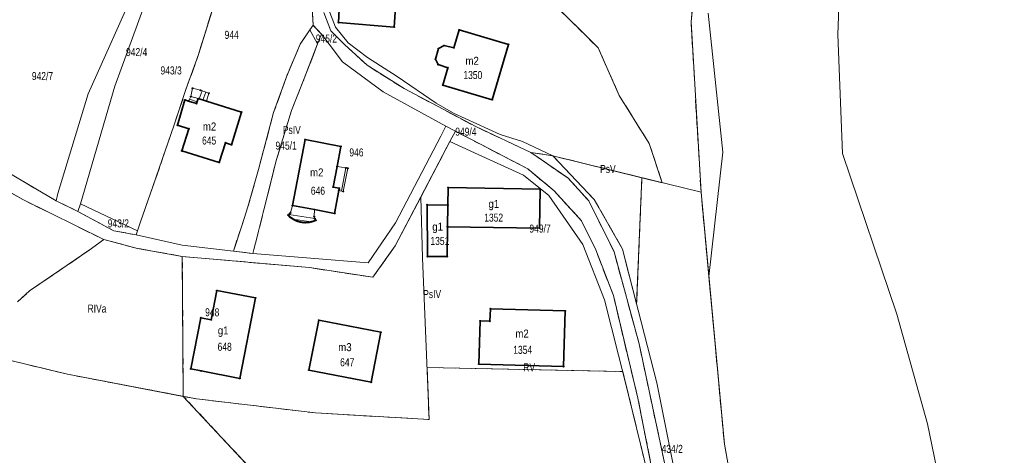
# Model space of a CAD drawing. Header units: metres. Extents: x 7496145 to 7500200, y 5498500 to 5502080.
# Tile 58 of 202: x 7497383 to 7497567, y 5500459 to 5500541. Entities that reach past the tile are written whole.
import ezdxf
from ezdxf.enums import TextEntityAlignment as Align

# ---------------------------------------------------------------- set-up
doc = ezdxf.new("R2010")
doc.units = ezdxf.units.M
doc.header["$MEASUREMENT"] = 0
for name, pattern in [('2.25_0.75', [3, 2.25, -0.75]), ('219-1000', [0]), ('egug-1000', [0])]:
    doc.linetypes.add(name, pattern=pattern)
doc.layers.get('0').update_dxf_attribs({"color": 2, "linetype": 'CONTINUOUS', "lineweight": 5})
for name, color, linetype in [('209-oznaczenie konturu klasyfikacyjnego', 7, 'CONTINUOUS'), ('211-numer działki ewidencyjnej', 7, 'CONTINUOUS'), ('217-kontur klasyfikacyjny', 7, 'CONTINUOUS'), ('218-kontur użytku gruntowego', 7, 'CONTINUOUS'), ('219-działka ewidencyjna', 7, 'CONTINUOUS'), ('312-budynek ewidencyjny', 7, 'CONTINUOUS'), ('312-oznaczenie budynku ewidencyjnego', 7, 'CONTINUOUS'), ('312-oznaczenie budynku ewidencyjnego-Atr117', 7, 'CONTINUOUS'), ('352-schody', 7, 'CONTINUOUS'), ('Punkt budynku', 7, 'CONTINUOUS')]:
    doc.layers.add(name, color=color, linetype=linetype)
doc.styles.get("Standard").update_dxf_attribs({"font": 'Working1250', "width": 0.75})

# ---------------------------------------------------------------- blocks, each defined once
blk = doc.blocks.new('PUNKTBUD')
at = {"color": 0}
blk.add_circle((0, 0), 0.09, dxfattribs=at)

msp = doc.modelspace()

# ---------------------------------------------------------------- linework, layer by layer
at = {"layer": '217-kontur klasyfikacyjny', "color": 3, "linetype": '2.25_0.75', "lineweight": 18, "flags": 128}
for points in [[(7497508.8, 5500540.44), (7497513.46, 5500588.17)], [(7497416.8, 5500534.32), (7497420.29, 5500545.57)], [(7497491.45, 5500535.57), (7497482.47, 5500544.48)], [(7497440.2, 5500542.18), (7497441.51, 5500538.79)], [(7497438.2, 5500539.84), (7497437.62, 5500538.97)], [(7497439.81, 5500538.15), (7497438.2, 5500539.84)], [(7497510.67, 5500508.63), (7497508.8, 5500540.44)], [(7497437.62, 5500538.97), (7497435.78, 5500536.25)], [(7497439.06, 5500536.31), (7497439.81, 5500538.15)], [(7497441.51, 5500538.79), (7497444.07, 5500536.23)], [(7497435.78, 5500536.25), (7497433.25, 5500530.2)], [(7497436.57, 5500529.86), (7497439.06, 5500536.31)], [(7497444.07, 5500536.23), (7497448.29, 5500532.33)], [(7497414.41, 5500527.6), (7497416.8, 5500534.32)], [(7497495.41, 5500526.66), (7497491.45, 5500535.57)], [(7497448.29, 5500532.33), (7497455.21, 5500527.99)], [(7497433.25, 5500530.2), (7497430.85, 5500523.5)], [(7497434.19, 5500523.88), (7497436.57, 5500529.86)], [(7497412.2, 5500521), (7497414.41, 5500527.6)], [(7497455.21, 5500527.99), (7497468.59, 5500520.87)], [(7497500.98, 5500517.73), (7497495.41, 5500526.66)], [(7497430.85, 5500523.5), (7497428.01, 5500512.85)], [(7497431.38, 5500514.73), (7497434.19, 5500523.88)], [(7497366.02, 5500521.25), (7497390.25, 5500507.01)], [(7497407.79, 5500508.24), (7497412.2, 5500521)], [(7497464.79, 5500520.01), (7497463.77, 5500518.07)], [(7497478.31, 5500512.99), (7497464.79, 5500520.01)], [(7497468.59, 5500520.87), (7497478.87, 5500516.04)], [(7497463.77, 5500518.07), (7497453.53, 5500498.58)], [(7497503.44, 5500510.4), (7497500.98, 5500517.73)], [(7497478.87, 5500516.04), (7497483.01, 5500515.42)], [(7497478.87, 5500516.04), (7497485.8, 5500511.29)], [(7497383.98, 5500507.25), (7497371.94, 5500514.2)], [(7497429.02, 5500505.34), (7497431.38, 5500514.73)], [(7497483.01, 5500515.42), (7497499.63, 5500511.34)], [(7497490.72, 5500507.26), (7497483.01, 5500515.42)], [(7497428.01, 5500512.85), (7497426.03, 5500505.87)], [(7497483.21, 5500508.91), (7497478.31, 5500512.99)], [(7497485.8, 5500511.29), (7497489.73, 5500506.99)], [(7497499.63, 5500511.34), (7497498.64, 5500487.78)], [(7497499.63, 5500511.34), (7497503.44, 5500510.4)], [(7497488.34, 5500503.28), (7497483.21, 5500508.91)], [(7497512.13, 5500492.87), (7497510.67, 5500508.63)], [(7497399.11, 5500499.79), (7497383.98, 5500507.25)], [(7497390.25, 5500507.01), (7497394.29, 5500505.02)], [(7497406.06, 5500503.29), (7497407.79, 5500508.24)], [(7497489.73, 5500506.99), (7497494.42, 5500497.46)], [(7497496.03, 5500497.96), (7497490.72, 5500507.26)], [(7497394.29, 5500505.02), (7497401.01, 5500501.42)], [(7497426.03, 5500505.87), (7497424.94, 5500502.51)], [(7497427.48, 5500499.1), (7497429.02, 5500505.34)], [(7497405.42, 5500501.39), (7497406.06, 5500503.29)], [(7497491.02, 5500497.85), (7497488.34, 5500503.28)], [(7497401.01, 5500501.42), (7497405.17, 5500500.65)], [(7497405.17, 5500500.65), (7497405.42, 5500501.39)], [(7497424.94, 5500502.51), (7497423.33, 5500497.62)], [(7497396.4, 5500497.8), (7497399.11, 5500499.79)], [(7497405.41, 5500498.13), (7497399.11, 5500499.79)], [(7497385.27, 5500490.2), (7497396.4, 5500497.8)], [(7497413.79, 5500496.63), (7497405.41, 5500498.13)], [(7497423.33, 5500497.62), (7497426.97, 5500497.18)], [(7497426.97, 5500497.18), (7497427.17, 5500497.95)], [(7497427.17, 5500497.95), (7497427.48, 5500499.1)], [(7497453.53, 5500498.58), (7497449.37, 5500492.75)], [(7497494.3, 5500489.31), (7497491.02, 5500497.85)], [(7497494.42, 5500497.46), (7497499.11, 5500480.33)], [(7497498.64, 5500487.78), (7497496.03, 5500497.96)], [(7497413.97, 5500470.5), (7497413.79, 5500496.63)], [(7497437.52, 5500494.54), (7497413.79, 5500496.63)], [(7497449.37, 5500492.75), (7497437.52, 5500494.54)], [(7497515.03, 5500461.55), (7497512.13, 5500492.87)], [(7497383.03, 5500488.15), (7497385.27, 5500490.2)], [(7497498.86, 5500470.15), (7497494.3, 5500489.31)], [(7497499.11, 5500480.33), (7497504.89, 5500453.13)], [(7497392.33, 5500474.63), (7497376.23, 5500478.5)], [(7497459.89, 5500466.17), (7497459.5, 5500475.89)], [(7497459.5, 5500475.89), (7497496.05, 5500475.12)], [(7497413.97, 5500470.5), (7497392.33, 5500474.63)], [(7497496.05, 5500475.12), (7497496.59, 5500473.03)], [(7497496.59, 5500473.03), (7497500.72, 5500455.95)], [(7497439.06, 5500443.65), (7497413.97, 5500470.5)], [(7497413.97, 5500470.5), (7497416.45, 5500470.03)], [(7497416.45, 5500470.03), (7497438.67, 5500467.4)], [(7497501.76, 5500455.68), (7497498.86, 5500470.15)], [(7497438.67, 5500467.4), (7497459.89, 5500466.17)], [(7497521.21, 5500427), (7497515.03, 5500461.55)]]:
    msp.add_lwpolyline(points, dxfattribs=at)
at = {"layer": '218-kontur użytku gruntowego', "color": 3, "linetype": 'egug-1000', "lineweight": 18, "flags": 128}
for points in [[(7497513.46, 5500588.17), (7497508.8, 5500540.44)], [(7497537.43, 5500570.3), (7497536.23, 5500538.07)], [(7497420.29, 5500545.57), (7497416.8, 5500534.32)], [(7497438.2, 5500539.84), (7497437.88, 5500545.85)], [(7497482.47, 5500544.48), (7497491.45, 5500535.57)], [(7497440.2, 5500542.18), (7497441.51, 5500538.79)], [(7497514.71, 5500516.1), (7497512.01, 5500542.07)], [(7497438.2, 5500539.84), (7497437.62, 5500538.97)], [(7497439.81, 5500538.15), (7497438.2, 5500539.84)], [(7497508.8, 5500540.44), (7497510.67, 5500508.63)], [(7497437.62, 5500538.97), (7497435.78, 5500536.25)], [(7497439.06, 5500536.31), (7497439.81, 5500538.15)], [(7497441.24, 5500536.3), (7497439.81, 5500538.15)], [(7497441.51, 5500538.79), (7497444.07, 5500536.23)], [(7497536.23, 5500538.07), (7497537.08, 5500515.83)], [(7497435.78, 5500536.25), (7497433.25, 5500530.2)], [(7497436.57, 5500529.86), (7497439.06, 5500536.31)], [(7497443.71, 5500532.96), (7497441.24, 5500536.3)], [(7497444.07, 5500536.23), (7497448.29, 5500532.33)], [(7497416.8, 5500534.32), (7497414.41, 5500527.6)], [(7497491.45, 5500535.57), (7497495.41, 5500526.66)], [(7497451.33, 5500527.36), (7497443.71, 5500532.96)], [(7497448.29, 5500532.33), (7497455.21, 5500527.99)], [(7497433.25, 5500530.2), (7497430.85, 5500523.5)], [(7497434.19, 5500523.88), (7497436.57, 5500529.86)], [(7497414.41, 5500527.6), (7497412.2, 5500521)], [(7497463, 5500520.97), (7497451.33, 5500527.36)], [(7497455.21, 5500527.99), (7497468.59, 5500520.87)], [(7497495.41, 5500526.66), (7497500.98, 5500517.73)], [(7497430.85, 5500523.5), (7497428.01, 5500512.85)], [(7497431.38, 5500514.73), (7497434.19, 5500523.88)], [(7497366.02, 5500521.25), (7497390.25, 5500507.01)], [(7497412.2, 5500521), (7497407.79, 5500508.24)], [(7497462.05, 5500519.11), (7497463, 5500520.97)], [(7497464.79, 5500520.01), (7497463.77, 5500518.07)], [(7497478.31, 5500512.99), (7497464.79, 5500520.01)], [(7497468.59, 5500520.87), (7497478.87, 5500516.04)], [(7497463.77, 5500518.07), (7497453.53, 5500498.58)], [(7497453.58, 5500502.9), (7497462.05, 5500519.11)], [(7497500.98, 5500517.73), (7497503.44, 5500510.4)], [(7497478.87, 5500516.04), (7497485.8, 5500511.29)], [(7497483.01, 5500515.42), (7497478.87, 5500516.04)], [(7497512.13, 5500492.87), (7497514.71, 5500516.1)], [(7497383.98, 5500507.25), (7497371.94, 5500514.2)], [(7497429.02, 5500505.34), (7497431.38, 5500514.73)], [(7497483.01, 5500515.42), (7497490.72, 5500507.26)], [(7497499.63, 5500511.34), (7497483.01, 5500515.42)], [(7497537.08, 5500515.83), (7497547.26, 5500485.87)], [(7497428.01, 5500512.85), (7497426.03, 5500505.87)], [(7497483.21, 5500508.91), (7497478.31, 5500512.99)], [(7497485.8, 5500511.29), (7497489.73, 5500506.99)], [(7497498.64, 5500487.78), (7497499.63, 5500511.34)], [(7497503.44, 5500510.4), (7497499.63, 5500511.34)], [(7497488.34, 5500503.28), (7497483.21, 5500508.91)], [(7497510.67, 5500508.63), (7497512.13, 5500492.87)], [(7497399.11, 5500499.79), (7497383.98, 5500507.25)], [(7497390.25, 5500507.01), (7497394.29, 5500505.02)], [(7497407.79, 5500508.24), (7497406.06, 5500503.29)], [(7497489.73, 5500506.99), (7497494.42, 5500497.46)], [(7497490.72, 5500507.26), (7497496.03, 5500497.96)], [(7497394.29, 5500505.02), (7497401.01, 5500501.42)], [(7497426.03, 5500505.87), (7497424.94, 5500502.51)], [(7497427.48, 5500499.1), (7497429.02, 5500505.34)], [(7497406.06, 5500503.29), (7497405.42, 5500501.39)], [(7497491.02, 5500497.85), (7497488.34, 5500503.28)], [(7497401.01, 5500501.42), (7497405.17, 5500500.65)], [(7497405.42, 5500501.39), (7497405.17, 5500500.65)], [(7497424.94, 5500502.51), (7497423.33, 5500497.62)], [(7497448.52, 5500495.46), (7497453.58, 5500502.9)], [(7497399.11, 5500499.79), (7497396.4, 5500497.8)], [(7497405.41, 5500498.13), (7497399.11, 5500499.79)], [(7497405.17, 5500500.65), (7497413.79, 5500498.76)], [(7497396.4, 5500497.8), (7497385.27, 5500490.2)], [(7497413.79, 5500496.63), (7497405.41, 5500498.13)], [(7497413.79, 5500498.76), (7497423.33, 5500497.62)], [(7497423.33, 5500497.62), (7497426.97, 5500497.18)], [(7497426.97, 5500497.18), (7497427.17, 5500497.95)], [(7497427.17, 5500497.95), (7497427.48, 5500499.1)], [(7497453.53, 5500498.58), (7497449.37, 5500492.75)], [(7497494.3, 5500489.31), (7497491.02, 5500497.85)], [(7497494.42, 5500497.46), (7497499.11, 5500480.33)], [(7497496.03, 5500497.96), (7497498.64, 5500487.78)], [(7497413.79, 5500496.63), (7497413.97, 5500470.5)], [(7497437.52, 5500494.54), (7497413.79, 5500496.63)], [(7497426.97, 5500497.18), (7497448.52, 5500495.46)], [(7497449.37, 5500492.75), (7497437.52, 5500494.54)], [(7497515.03, 5500461.55), (7497512.13, 5500492.87)], [(7497385.27, 5500490.2), (7497383.03, 5500488.15)], [(7497498.86, 5500470.15), (7497494.3, 5500489.31)], [(7497547.26, 5500485.87), (7497552.94, 5500465.36)], [(7497499.11, 5500480.33), (7497504.89, 5500453.13)], [(7497376.23, 5500478.5), (7497392.33, 5500474.63)], [(7497459.89, 5500466.17), (7497459.5, 5500475.89)], [(7497459.5, 5500475.89), (7497496.05, 5500475.12)], [(7497392.33, 5500474.63), (7497413.97, 5500470.5)], [(7497496.05, 5500475.12), (7497496.59, 5500473.03)], [(7497496.59, 5500473.03), (7497500.72, 5500455.95)], [(7497413.97, 5500470.5), (7497416.45, 5500470.03)], [(7497413.97, 5500470.5), (7497439.06, 5500443.65)], [(7497416.45, 5500470.03), (7497438.67, 5500467.4)], [(7497501.76, 5500455.68), (7497498.86, 5500470.15)], [(7497438.67, 5500467.4), (7497459.89, 5500466.17)], [(7497552.94, 5500465.36), (7497567.31, 5500395.88)], [(7497521.21, 5500427), (7497515.03, 5500461.55)]]:
    msp.add_lwpolyline(points, dxfattribs=at)
at = {"layer": '219-działka ewidencyjna', "color": 3, "linetype": '219-1000', "lineweight": 18, "flags": 128}
for points in [[(7497513.46, 5500588.17), (7497508.8, 5500540.44)], [(7497513.46, 5500588.17), (7497508.8, 5500540.44)], [(7497416.8, 5500534.32), (7497424.66, 5500559.67)], [(7497437.23, 5500558.3), (7497438.2, 5500539.84)], [(7497437.23, 5500558.3), (7497438.2, 5500539.84)], [(7497401.17, 5500528.45), (7497411.11, 5500555.55)], [(7497396.22, 5500527.02), (7497405.35, 5500547.51)], [(7497440.2, 5500542.18), (7497441.51, 5500538.79)], [(7497440.2, 5500542.18), (7497441.51, 5500538.79)], [(7497441.02, 5500542.98), (7497442.38, 5500539.42)], [(7497437.62, 5500538.97), (7497438.2, 5500539.84)], [(7497438.2, 5500539.84), (7497439.81, 5500538.15)], [(7497438.2, 5500539.84), (7497439.81, 5500538.15)], [(7497508.8, 5500540.44), (7497510.67, 5500508.63)], [(7497508.8, 5500540.44), (7497510.67, 5500508.63)], [(7497435.78, 5500536.25), (7497437.62, 5500538.97)], [(7497437.62, 5500538.97), (7497439.06, 5500536.31)], [(7497439.06, 5500536.31), (7497439.81, 5500538.15)], [(7497439.81, 5500538.15), (7497441.24, 5500536.3)], [(7497439.81, 5500538.15), (7497441.24, 5500536.3)], [(7497441.51, 5500538.79), (7497444.07, 5500536.23)], [(7497441.51, 5500538.79), (7497444.07, 5500536.23)], [(7497442.38, 5500539.42), (7497444.78, 5500536.55)], [(7497433.25, 5500530.2), (7497435.78, 5500536.25)], [(7497438.36, 5500534.49), (7497439.06, 5500536.31)], [(7497441.24, 5500536.3), (7497443.71, 5500532.96)], [(7497441.24, 5500536.3), (7497443.71, 5500532.96)], [(7497444.07, 5500536.23), (7497448.29, 5500532.33)], [(7497444.07, 5500536.23), (7497448.29, 5500532.33)], [(7497444.78, 5500536.55), (7497448.4, 5500533.78)], [(7497414.41, 5500527.6), (7497416.8, 5500534.32)], [(7497436.57, 5500529.86), (7497438.36, 5500534.49)], [(7497451.33, 5500527.36), (7497443.71, 5500532.96)], [(7497451.33, 5500527.36), (7497443.71, 5500532.96)], [(7497448.4, 5500533.78), (7497453.89, 5500530.22)], [(7497455.21, 5500527.99), (7497448.29, 5500532.33)], [(7497455.21, 5500527.99), (7497448.29, 5500532.33)], [(7497430.85, 5500523.5), (7497433.25, 5500530.2)], [(7497434.19, 5500523.88), (7497436.57, 5500529.86)], [(7497453.89, 5500530.22), (7497461.19, 5500525.28)], [(7497390.57, 5500508.37), (7497396.22, 5500527.02)], [(7497394.77, 5500506.44), (7497401.17, 5500528.45)], [(7497412.2, 5500521), (7497414.41, 5500527.6)], [(7497451.33, 5500527.36), (7497463, 5500520.97)], [(7497451.33, 5500527.36), (7497463, 5500520.97)], [(7497455.21, 5500527.99), (7497468.59, 5500520.87)], [(7497455.21, 5500527.99), (7497468.59, 5500520.87)], [(7497461.19, 5500525.28), (7497464.47, 5500523.4)], [(7497428.01, 5500512.85), (7497430.85, 5500523.5)], [(7497431.38, 5500514.73), (7497434.19, 5500523.88)], [(7497464.47, 5500523.4), (7497473.15, 5500519.38)], [(7497366.02, 5500521.25), (7497390.25, 5500507.01)], [(7497407.79, 5500508.24), (7497412.2, 5500521)], [(7497462.05, 5500519.11), (7497463, 5500520.97)], [(7497463, 5500520.97), (7497464.79, 5500520.01)], [(7497463, 5500520.97), (7497464.79, 5500520.01)], [(7497463.77, 5500518.07), (7497464.79, 5500520.01)], [(7497478.31, 5500512.99), (7497464.79, 5500520.01)], [(7497478.31, 5500512.99), (7497464.79, 5500520.01)], [(7497478.87, 5500516.04), (7497468.59, 5500520.87)], [(7497478.87, 5500516.04), (7497468.59, 5500520.87)], [(7497453.58, 5500502.9), (7497462.05, 5500519.11)], [(7497458.33, 5500507.72), (7497463.77, 5500518.07)], [(7497463.77, 5500518.07), (7497468.34, 5500515.98)], [(7497473.15, 5500519.38), (7497477.31, 5500518.12)], [(7497477.31, 5500518.12), (7497483.01, 5500515.42)], [(7497468.34, 5500515.98), (7497477.49, 5500511.78)], [(7497478.87, 5500516.04), (7497485.8, 5500511.29)], [(7497478.87, 5500516.04), (7497485.8, 5500511.29)], [(7497478.87, 5500516.04), (7497483.01, 5500515.42)], [(7497371.94, 5500514.2), (7497383.98, 5500507.25)], [(7497429.02, 5500505.34), (7497431.38, 5500514.73)], [(7497483.01, 5500515.42), (7497510.67, 5500508.63)], [(7497483.01, 5500515.42), (7497490.72, 5500507.26)], [(7497426.03, 5500505.87), (7497428.01, 5500512.85)], [(7497478.31, 5500512.99), (7497483.21, 5500508.91)], [(7497478.31, 5500512.99), (7497483.21, 5500508.91)], [(7497482.27, 5500508.02), (7497477.49, 5500511.78)], [(7497485.8, 5500511.29), (7497489.73, 5500506.99)], [(7497485.8, 5500511.29), (7497489.73, 5500506.99)], [(7497483.21, 5500508.91), (7497488.34, 5500503.28)], [(7497483.21, 5500508.91), (7497488.34, 5500503.28)], [(7497510.67, 5500508.63), (7497515.03, 5500461.55)], [(7497510.67, 5500508.63), (7497515.03, 5500461.55)], [(7497383.98, 5500507.25), (7497399.11, 5500499.79)], [(7497390.25, 5500507.01), (7497390.57, 5500508.37)], [(7497390.25, 5500507.01), (7497394.29, 5500505.02)], [(7497406.06, 5500503.29), (7497407.79, 5500508.24)], [(7497453.53, 5500498.58), (7497458.33, 5500507.72)], [(7497458.33, 5500507.72), (7497458.68, 5500496.36)], [(7497482.27, 5500508.02), (7497488.58, 5500498.89)], [(7497489.73, 5500506.99), (7497494.42, 5500497.46)], [(7497489.73, 5500506.99), (7497494.42, 5500497.46)], [(7497490.72, 5500507.26), (7497496.03, 5500497.96)], [(7497394.29, 5500505.02), (7497394.77, 5500506.44)], [(7497401.01, 5500501.42), (7497394.29, 5500505.02)], [(7497394.77, 5500506.44), (7497405.42, 5500501.39)], [(7497424.94, 5500502.51), (7497426.03, 5500505.87)], [(7497427.48, 5500499.1), (7497429.02, 5500505.34)], [(7497405.42, 5500501.39), (7497406.06, 5500503.29)], [(7497488.34, 5500503.28), (7497491.02, 5500497.85)], [(7497488.34, 5500503.28), (7497491.02, 5500497.85)], [(7497401.01, 5500501.42), (7497405.17, 5500500.65)], [(7497405.17, 5500500.65), (7497405.42, 5500501.39)], [(7497423.33, 5500497.62), (7497424.94, 5500502.51)], [(7497448.52, 5500495.46), (7497453.58, 5500502.9)], [(7497396.4, 5500497.8), (7497399.11, 5500499.79)], [(7497399.11, 5500499.79), (7497405.41, 5500498.13)], [(7497405.17, 5500500.65), (7497413.79, 5500498.76)], [(7497385.27, 5500490.2), (7497396.4, 5500497.8)], [(7497405.41, 5500498.13), (7497413.79, 5500496.63)], [(7497413.79, 5500498.76), (7497423.33, 5500497.62)], [(7497423.33, 5500497.62), (7497426.97, 5500497.18)], [(7497426.97, 5500497.18), (7497427.17, 5500497.95)], [(7497427.17, 5500497.95), (7497427.48, 5500499.1)], [(7497449.37, 5500492.75), (7497453.53, 5500498.58)], [(7497488.58, 5500498.89), (7497492.63, 5500488.51)], [(7497491.02, 5500497.85), (7497494.3, 5500489.31)], [(7497491.02, 5500497.85), (7497494.3, 5500489.31)], [(7497494.42, 5500497.46), (7497499.11, 5500480.33)], [(7497494.42, 5500497.46), (7497499.11, 5500480.33)], [(7497496.03, 5500497.96), (7497502.42, 5500473)], [(7497413.79, 5500496.63), (7497437.52, 5500494.54)], [(7497426.97, 5500497.18), (7497448.52, 5500495.46)], [(7497458.68, 5500496.36), (7497459.89, 5500466.17)], [(7497437.52, 5500494.54), (7497449.37, 5500492.75)], [(7497383.03, 5500488.15), (7497385.27, 5500490.2)], [(7497492.63, 5500488.51), (7497496.59, 5500473.03)], [(7497494.3, 5500489.31), (7497498.86, 5500470.15)], [(7497494.3, 5500489.31), (7497498.86, 5500470.15)], [(7497499.11, 5500480.33), (7497504.89, 5500453.13)], [(7497499.11, 5500480.33), (7497504.89, 5500453.13)], [(7497376.23, 5500478.5), (7497392.33, 5500474.63)], [(7497392.33, 5500474.63), (7497416.45, 5500470.03)], [(7497496.59, 5500473.03), (7497500.72, 5500455.95)], [(7497502.42, 5500473), (7497511.2, 5500429.2)], [(7497416.45, 5500470.03), (7497438.67, 5500467.4)], [(7497498.86, 5500470.15), (7497501.76, 5500455.68)], [(7497498.86, 5500470.15), (7497501.76, 5500455.68)], [(7497438.67, 5500467.4), (7497459.89, 5500466.17)], [(7497515.03, 5500461.55), (7497521.21, 5500427)], [(7497515.03, 5500461.55), (7497521.21, 5500427)]]:
    msp.add_lwpolyline(points, dxfattribs=at)
at = {"layer": '312-budynek ewidencyjny', "color": 7, "linetype": 'Continuous', "lineweight": 35, "flags": 128}
for points in [[(7497442.95, 5500540.3), (7497443.83, 5500557.75)], [(7497453.82, 5500546.12), (7497453.36, 5500539.48)], [(7497453.36, 5500539.48), (7497442.95, 5500540.3)], [(7497464.51, 5500535.6), (7497465.52, 5500538.95)], [(7497465.52, 5500538.95), (7497474.73, 5500536.22)], [(7497474.73, 5500536.22), (7497471.66, 5500525.88)], [(7497461.1, 5500533.47), (7497461.66, 5500535.44)], [(7497461.66, 5500535.44), (7497462.68, 5500536.02)], [(7497462.68, 5500536.02), (7497464.51, 5500535.6)], [(7497461.59, 5500532.47), (7497461.1, 5500533.47)], [(7497463.4, 5500531.88), (7497461.59, 5500532.47)], [(7497462.42, 5500528.62), (7497463.4, 5500531.88)], [(7497471.66, 5500525.88), (7497462.42, 5500528.62)], [(7497412.9, 5500521.13), (7497414.29, 5500525.87)], [(7497414.29, 5500525.87), (7497414.96, 5500525.66)], [(7497414.96, 5500525.66), (7497416.46, 5500525.19)], [(7497416.46, 5500525.19), (7497416.75, 5500526.11)], [(7497416.75, 5500526.11), (7497418.31, 5500525.63)], [(7497418.31, 5500525.63), (7497424.86, 5500523.59)], [(7497424.86, 5500523.59), (7497422.97, 5500517.5)], [(7497415.01, 5500520.48), (7497412.9, 5500521.13)], [(7497413.72, 5500516.35), (7497415.01, 5500520.48)], [(7497421.83, 5500517.86), (7497420.69, 5500514.19)], [(7497422.97, 5500517.5), (7497421.83, 5500517.86)], [(7497434.4, 5500506.14), (7497436.71, 5500518.45)], [(7497436.71, 5500518.45), (7497443.39, 5500517.19)], [(7497420.69, 5500514.19), (7497413.72, 5500516.35)], [(7497443.39, 5500517.19), (7497442.74, 5500513.44)], [(7497442.74, 5500513.44), (7497441.94, 5500509.58)], [(7497441.94, 5500509.58), (7497443.11, 5500509.36)], [(7497443.02, 5500508.92), (7497442.23, 5500504.68)], [(7497443.06, 5500509.14), (7497443.02, 5500508.92)], [(7497443.11, 5500509.36), (7497443.06, 5500509.14)], [(7497463.38, 5500506.22), (7497463.43, 5500509.48)], [(7497463.43, 5500509.48), (7497480.61, 5500509.21)], [(7497480.61, 5500509.21), (7497480.5, 5500501.91)], [(7497438.45, 5500505.39), (7497434.4, 5500506.14)], [(7497442.23, 5500504.68), (7497438.45, 5500505.39)], [(7497459.55, 5500506.28), (7497463.38, 5500506.22)], [(7497459.58, 5500496.59), (7497459.55, 5500506.28)], [(7497463.38, 5500506.22), (7497463.32, 5500502.19)], [(7497463.32, 5500502.19), (7497463.38, 5500506.22)], [(7497463.32, 5500502.19), (7497463.28, 5500496.6)], [(7497480.5, 5500501.91), (7497463.32, 5500502.19)], [(7497463.28, 5500496.6), (7497459.58, 5500496.59)], [(7497419.19, 5500484.8), (7497420.25, 5500490.27)], [(7497420.25, 5500490.27), (7497427.46, 5500488.87)], [(7497427.46, 5500488.87), (7497424.53, 5500473.84)], [(7497471.24, 5500484.53), (7497471.35, 5500486.86)], [(7497471.35, 5500486.86), (7497485.27, 5500486.45)], [(7497485.27, 5500486.45), (7497484.96, 5500476.07)], [(7497415.39, 5500475.62), (7497417.24, 5500485.18)], [(7497417.24, 5500485.18), (7497419.19, 5500484.8)], [(7497437.45, 5500475.4), (7497439.27, 5500484.73)], [(7497439.27, 5500484.73), (7497450.87, 5500482.47)], [(7497469.2, 5500476.53), (7497469.44, 5500484.59)], [(7497469.44, 5500484.59), (7497471.24, 5500484.53)], [(7497450.87, 5500482.47), (7497449.06, 5500473.14)], [(7497417.34, 5500475.24), (7497415.39, 5500475.62)], [(7497449.06, 5500473.14), (7497437.45, 5500475.4)], [(7497484.96, 5500476.07), (7497469.2, 5500476.53)], [(7497424.53, 5500473.84), (7497417.34, 5500475.24)]]:
    msp.add_lwpolyline(points, dxfattribs=at)
at = {"layer": '352-schody', "color": 7, "linetype": 'Continuous', "lineweight": 18, "flags": 128}
for points in [[(7497415.7, 5500528.04), (7497417.19, 5500527.67), (7497418.76, 5500527.1), (7497418.31, 5500525.63), (7497416.75, 5500526.11), (7497415.38, 5500526.49)], [(7497415.7, 5500528.04), (7497417.19, 5500527.67), (7497418.76, 5500527.1), (7497418.31, 5500525.63), (7497416.75, 5500526.11), (7497415.38, 5500526.49)], [(7497416.75, 5500526.11), (7497416.46, 5500525.19), (7497414.96, 5500525.66), (7497415.38, 5500526.49)], [(7497416.75, 5500526.11), (7497416.46, 5500525.19), (7497414.96, 5500525.66), (7497415.38, 5500526.49)], [(7497441.94, 5500509.58), (7497442.74, 5500513.44), (7497444.34, 5500513.15), (7497444.68, 5500513.09), (7497443.86, 5500508.76), (7497443.02, 5500508.92), (7497443.06, 5500509.14), (7497443.11, 5500509.36)], [(7497441.94, 5500509.58), (7497442.74, 5500513.44), (7497444.34, 5500513.15), (7497444.68, 5500513.09), (7497443.86, 5500508.76), (7497443.02, 5500508.92), (7497443.06, 5500509.14), (7497443.11, 5500509.36)], [(7497434.4, 5500506.14), (7497438.45, 5500505.39), (7497438.39, 5500504.08), (7497438.53, 5500503.71), (7497438.71, 5500503.4), (7497438.49, 5500503.3), (7497438.26, 5500503.21), (7497438.03, 5500503.14), (7497437.79, 5500503.07), (7497437.55, 5500503.02), (7497437.31, 5500502.99), (7497437.07, 5500502.97), (7497436.82, 5500502.96), (7497436.58, 5500502.96), (7497436.34, 5500502.98), (7497436.1, 5500503.01), (7497435.86, 5500503.05), (7497435.62, 5500503.11), (7497435.38, 5500503.18), (7497435.15, 5500503.26), (7497434.93, 5500503.36), (7497434.71, 5500503.47), (7497434.5, 5500503.59), (7497434.29, 5500503.72), (7497434.09, 5500503.86), (7497433.9, 5500504.01), (7497433.72, 5500504.18), (7497433.55, 5500504.35), (7497433.79, 5500504.56), (7497434.02, 5500504.78)], [(7497434.4, 5500506.14), (7497438.45, 5500505.39), (7497438.39, 5500504.08), (7497438.53, 5500503.71), (7497438.71, 5500503.4), (7497438.49, 5500503.3), (7497438.26, 5500503.21), (7497438.03, 5500503.14), (7497437.79, 5500503.07), (7497437.55, 5500503.02), (7497437.31, 5500502.99), (7497437.07, 5500502.97), (7497436.82, 5500502.96), (7497436.58, 5500502.96), (7497436.34, 5500502.98), (7497436.1, 5500503.01), (7497435.86, 5500503.05), (7497435.62, 5500503.11), (7497435.38, 5500503.18), (7497435.15, 5500503.26), (7497434.93, 5500503.36), (7497434.71, 5500503.47), (7497434.5, 5500503.59), (7497434.29, 5500503.72), (7497434.09, 5500503.86), (7497433.9, 5500504.01), (7497433.72, 5500504.18), (7497433.55, 5500504.35), (7497433.79, 5500504.56), (7497434.02, 5500504.78)]]:
    msp.add_lwpolyline(points, close=True, dxfattribs=at)
for points in [[(7497416.97, 5500526.04), (7497417.52, 5500527.55)], [(7497417.64, 5500525.84), (7497418.18, 5500527.31)], [(7497416.57, 5500525.52), (7497415.12, 5500525.98)], [(7497444.34, 5500513.15), (7497443.52, 5500508.83)], [(7497438.54, 5500503.69), (7497433.67, 5500504.45)], [(7497437.85, 5500503.09), (7497434.45, 5500503.62)]]:
    msp.add_lwpolyline(points, dxfattribs=at)

# ---------------------------------------------------------------- block references
at = {"layer": 'Punkt budynku', "color": 5, "linetype": 'Continuous', "lineweight": 13}
for p in [(7497442.95, 5500540.3), (7497453.36, 5500539.48), (7497465.52, 5500538.95), (7497462.68, 5500536.02), (7497474.73, 5500536.22), (7497461.66, 5500535.44), (7497464.51, 5500535.6), (7497461.1, 5500533.47), (7497461.59, 5500532.47), (7497463.4, 5500531.88), (7497415.7, 5500528.04), (7497417.19, 5500527.67), (7497418.76, 5500527.1), (7497462.42, 5500528.62), (7497414.29, 5500525.87), (7497414.96, 5500525.66), (7497415.38, 5500526.49), (7497416.46, 5500525.19), (7497416.75, 5500526.11), (7497418.31, 5500525.63), (7497471.66, 5500525.88), (7497424.86, 5500523.59), (7497412.9, 5500521.13), (7497415.01, 5500520.48), (7497421.83, 5500517.86), (7497436.71, 5500518.45), (7497413.72, 5500516.35), (7497422.97, 5500517.5), (7497443.39, 5500517.19), (7497420.69, 5500514.19), (7497442.74, 5500513.44), (7497444.34, 5500513.15), (7497444.68, 5500513.09), (7497441.94, 5500509.58), (7497443.02, 5500508.92), (7497443.06, 5500509.14), (7497443.11, 5500509.36), (7497443.86, 5500508.76), (7497463.43, 5500509.48), (7497480.61, 5500509.21), (7497434.02, 5500504.78), (7497434.4, 5500506.14), (7497438.45, 5500505.39), (7497459.55, 5500506.28), (7497463.38, 5500506.22), (7497433.55, 5500504.35), (7497433.72, 5500504.18), (7497433.79, 5500504.56), (7497433.9, 5500504.01), (7497434.09, 5500503.86), (7497434.29, 5500503.72), (7497434.5, 5500503.59), (7497434.71, 5500503.47), (7497434.93, 5500503.36), (7497435.15, 5500503.26), (7497435.38, 5500503.18), (7497435.62, 5500503.11), (7497435.86, 5500503.05), (7497436.1, 5500503.01), (7497436.34, 5500502.98), (7497436.58, 5500502.96), (7497436.82, 5500502.96), (7497437.07, 5500502.97), (7497437.31, 5500502.99), (7497437.55, 5500503.02), (7497437.79, 5500503.07), (7497438.03, 5500503.14), (7497438.26, 5500503.21), (7497438.39, 5500504.08), (7497438.49, 5500503.3), (7497438.53, 5500503.71), (7497438.71, 5500503.4), (7497442.23, 5500504.68), (7497463.32, 5500502.19), (7497480.5, 5500501.91), (7497459.58, 5500496.59), (7497463.28, 5500496.6), (7497420.25, 5500490.27), (7497427.46, 5500488.87), (7497471.35, 5500486.86), (7497485.27, 5500486.45), (7497417.24, 5500485.18), (7497419.19, 5500484.8), (7497439.27, 5500484.73), (7497469.44, 5500484.59), (7497471.24, 5500484.53), (7497450.87, 5500482.47), (7497415.39, 5500475.62), (7497437.45, 5500475.4), (7497469.2, 5500476.53), (7497484.96, 5500476.07), (7497417.34, 5500475.24), (7497424.53, 5500473.84), (7497449.06, 5500473.14)]:
    msp.add_blockref('PUNKTBUD', p, dxfattribs=at)

# ---------------------------------------------------------------- texts
at = {"layer": '209-oznaczenie konturu klasyfikacyjnego', "color": 3, "linetype": 'Continuous', "lineweight": 18, "width": 0.79}
for s, p in [('PsIV', (7497432.57, 5500519.51)), ('PsV', (7497491.82, 5500512.21)), ('PsIV', (7497458.78, 5500488.85)), ('RIVa', (7497396.1, 5500486.15)), ('RV', (7497477.47, 5500475.16))]:
    msp.add_text(s, height=1.5, dxfattribs=at).set_placement(p)
at = {"layer": '211-numer działki ewidencyjnej', "color": 3, "linetype": 'Continuous', "lineweight": 18, "width": 0.79}
for s, p in [('944', (7497421.69, 5500538.77)), ('945/2', (7497438.72, 5500538.08)), ('942/4', (7497403.28, 5500535.55)), ('942/7', (7497385.69, 5500531.07)), ('943/3', (7497409.72, 5500532.12)), ('945/1', (7497431.2, 5500518.08)), ('946', (7497444.99, 5500516.81)), ('943/2', (7497399.86, 5500503.55)), ('949/7', (7497478.62, 5500502.58)), ('948', (7497418.06, 5500486.95)), ('434/2', (7497503.3, 5500461.44))]:
    msp.add_text(s, height=1.5, dxfattribs=at).set_placement(p, align=Align.TOP_LEFT)
msp.add_text('949/4', height=1.5, dxfattribs=at).set_placement((7497464.77, 5500519.18))
at = {"layer": '312-oznaczenie budynku ewidencyjnego', "color": 7, "linetype": 'Continuous', "lineweight": 18, "width": 0.79}
for s, p in [('1350', (7497466.29, 5500531.26)), ('645', (7497417.48, 5500519.03)), ('646', (7497437.8, 5500509.65)), ('1352', (7497470.18, 5500504.63)), ('1351', (7497460.13, 5500500.27)), ('648', (7497420.38, 5500480.51)), ('1354', (7497475.6, 5500479.94)), ('647', (7497443.27, 5500477.61))]:
    msp.add_text(s, height=1.5, dxfattribs=at).set_placement(p, align=Align.TOP_LEFT)
at = {"layer": '312-oznaczenie budynku ewidencyjnego-Atr117', "color": 7, "width": 0.9}
for s, p in [('m2', (7497467.92, 5500532.42)), ('m2', (7497418.88, 5500520.15)), ('m2', (7497438.9, 5500511.57)), ('g1', (7497471.97, 5500505.7)), ('g1', (7497461.47, 5500501.44)), ('g1', (7497421.43, 5500482.06)), ('m2', (7497477.24, 5500481.47)), ('m3', (7497444.16, 5500478.94))]:
    msp.add_text(s, height=1.5, dxfattribs=at).set_placement(p, align=Align.CENTER)

doc.saveas('drawing.dxf')
